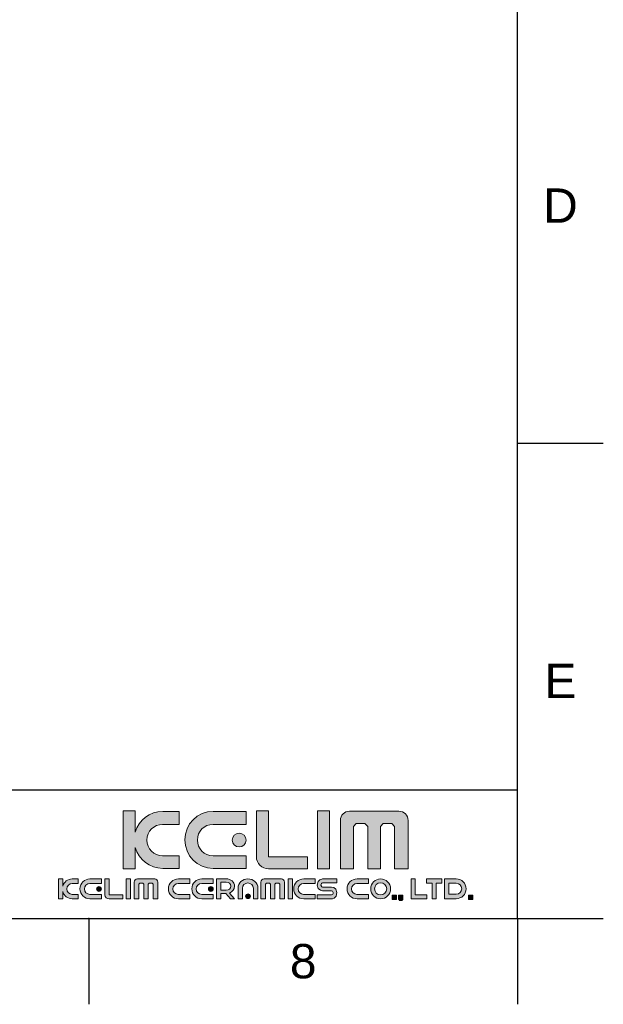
# Model space of a CAD drawing. Header units: millimetres. Extents: x 3128 to 4464, y 361 to 1027.
# Tile 16 of 19: x 3480 to 3548, y 685 to 800. Entities that reach past the tile are written whole.
import ezdxf

# ---------------------------------------------------------------- set-up
doc = ezdxf.new("R2010")
doc.units = ezdxf.units.MM
doc.header["$LTSCALE"] = 0.1
doc.layers.add('FORM', color=7, linetype='Continuous')
doc.layers.add('TEXT', color=2, linetype='Continuous')
doc.styles.get("Standard").update_dxf_attribs({"font": 'arial_0.ttf'})

msp = doc.modelspace()

# ---------------------------------------------------------------- hatches: boundary and pattern name
at = {"layer": 'TEXT'}
h = msp.add_hatch(color=2, dxfattribs=at)
h.dxf.hatch_style = 2
edge = h.paths.add_edge_path()
edge.add_spline(control_points=[(3498.176, 702.744), (3498.176, 702.744), (3496.246, 702.744), (3496.246, 702.744), (3495.232, 702.744), (3494.415, 703.562), (3494.415, 704.574), (3494.415, 705.589), (3495.232, 706.407), (3496.246, 706.407), (3496.246, 706.407), (3498.176, 706.407), (3498.176, 706.407), (3498.176, 706.407), (3498.176, 707.92), (3498.176, 707.92), (3498.176, 707.92), (3496.269, 707.92), (3496.269, 707.92), (3494.743, 707.92), (3493.462, 706.898), (3493.071, 705.498), (3493.071, 705.498), (3493.071, 707.968), (3493.071, 707.968), (3493.071, 707.968), (3491.659, 707.968), (3491.659, 707.968), (3491.659, 707.968), (3491.659, 701.23), (3491.659, 701.23), (3491.659, 701.23), (3493.071, 701.23), (3493.071, 701.23), (3493.071, 701.23), (3493.071, 703.702), (3493.071, 703.702), (3493.462, 702.304), (3494.743, 701.277), (3496.269, 701.277), (3496.269, 701.277), (3498.176, 701.277), (3498.176, 701.277), (3498.176, 701.277), (3498.176, 702.744), (3498.176, 702.744)], knot_values=[0, 0, 0, 0, 1, 1, 1, 2, 2, 2, 3, 3, 3, 4, 4, 4, 5, 5, 5, 6, 6, 6, 7, 7, 7, 8, 8, 8, 9, 9, 9, 10, 10, 10, 11, 11, 11, 12, 12, 12, 13, 13, 13, 14, 14, 14, 15, 15, 15, 15], degree=3, periodic=0)
h = msp.add_hatch(color=256, dxfattribs=at)
h.dxf.hatch_style = 2
edge = h.paths.add_edge_path()
edge.add_spline(control_points=[(3502.158, 701.277), (3502.158, 701.277), (3505.999, 701.277), (3505.999, 701.277), (3505.999, 701.277), (3505.999, 702.744), (3505.999, 702.744), (3505.999, 702.744), (3502.134, 702.744), (3502.134, 702.744), (3501.121, 702.744), (3500.304, 703.562), (3500.304, 704.574), (3500.304, 705.589), (3501.121, 706.407), (3502.134, 706.407), (3502.134, 706.407), (3505.999, 706.407), (3505.999, 706.407), (3505.999, 706.407), (3505.999, 707.92), (3505.999, 707.92), (3505.999, 707.92), (3502.158, 707.92), (3502.158, 707.92), (3500.322, 707.92), (3498.837, 706.438), (3498.837, 704.6), (3498.837, 702.766), (3500.322, 701.277), (3502.158, 701.277)], knot_values=[0, 0, 0, 0, 1, 1, 1, 2, 2, 2, 3, 3, 3, 4, 4, 4, 5, 5, 5, 6, 6, 6, 7, 7, 7, 8, 8, 8, 9, 9, 9, 10, 10, 10, 10], degree=3, periodic=0)
h = msp.add_hatch(color=2, dxfattribs=at)
h.dxf.hatch_style = 2
edge = h.paths.add_edge_path()
edge.add_spline(control_points=[(3508.603, 701.226), (3508.603, 701.226), (3513.142, 701.226), (3513.142, 701.226), (3513.142, 701.226), (3513.142, 702.639), (3513.142, 702.639), (3513.142, 702.639), (3508.613, 702.639), (3508.613, 702.639), (3508.613, 702.639), (3508.607, 702.624), (3508.607, 702.624), (3508.607, 702.624), (3508.607, 707.968), (3508.607, 707.968), (3508.607, 707.968), (3507.193, 707.968), (3507.193, 707.968), (3507.193, 707.968), (3507.193, 702.639), (3507.193, 702.639), (3507.193, 702.639), (3507.188, 702.645), (3507.188, 702.645), (3507.188, 701.86), (3507.825, 701.22), (3508.613, 701.22), (3508.613, 701.22), (3508.603, 701.226), (3508.603, 701.226)], knot_values=[0, 0, 0, 0, 1, 1, 1, 2, 2, 2, 3, 3, 3, 4, 4, 4, 5, 5, 5, 6, 6, 6, 7, 7, 7, 8, 8, 8, 9, 9, 9, 10, 10, 10, 10], degree=3, periodic=0)
h = msp.add_hatch(color=2, dxfattribs=at)
h.dxf.hatch_style = 2
h.paths.add_polyline_path([(3515.732, 707.968), (3514.319, 707.968), (3514.319, 701.23), (3515.732, 701.23)])
h = msp.add_hatch(color=2, dxfattribs=at)
h.dxf.hatch_style = 2
edge = h.paths.add_edge_path()
edge.add_spline(control_points=[(3523.806, 707.936), (3523.806, 707.936), (3518.054, 707.936), (3518.054, 707.936), (3517.462, 707.936), (3516.983, 707.46), (3516.983, 706.873), (3516.983, 706.873), (3516.983, 701.241), (3516.983, 701.241), (3516.983, 701.241), (3518.511, 701.241), (3518.511, 701.241), (3518.511, 701.241), (3518.511, 706.175), (3518.511, 706.175), (3518.511, 706.175), (3518.829, 706.496), (3518.829, 706.496), (3518.829, 706.496), (3519.854, 706.496), (3519.854, 706.496), (3519.854, 706.496), (3520.173, 706.175), (3520.173, 706.175), (3520.173, 706.175), (3520.173, 701.241), (3520.173, 701.241), (3520.173, 701.241), (3521.65, 701.241), (3521.65, 701.241), (3521.65, 701.241), (3521.65, 706.175), (3521.65, 706.175), (3521.65, 706.175), (3521.973, 706.496), (3521.973, 706.496), (3521.973, 706.496), (3522.994, 706.496), (3522.994, 706.496), (3522.994, 706.496), (3523.312, 706.175), (3523.312, 706.175), (3523.312, 706.175), (3523.312, 701.241), (3523.312, 701.241), (3523.312, 701.241), (3524.877, 701.241), (3524.877, 701.241), (3524.877, 701.241), (3524.877, 706.873), (3524.877, 706.873), (3524.877, 707.46), (3524.396, 707.936), (3523.806, 707.936)], knot_values=[0, 0, 0, 0, 1, 1, 1, 2, 2, 2, 3, 3, 3, 4, 4, 4, 5, 5, 5, 6, 6, 6, 7, 7, 7, 8, 8, 8, 9, 9, 9, 10, 10, 10, 11, 11, 11, 12, 12, 12, 13, 13, 13, 14, 14, 14, 15, 15, 15, 16, 16, 16, 17, 17, 17, 18, 18, 18, 18], degree=3, periodic=0)
h = msp.add_hatch(color=2, dxfattribs=at)
h.dxf.hatch_style = 2
edge = h.paths.add_edge_path()
edge.add_spline(control_points=[(3504.38, 704.574), (3504.38, 704.133), (3504.736, 703.771), (3505.179, 703.771), (3505.621, 703.771), (3505.98, 704.133), (3505.98, 704.574), (3505.98, 705.018), (3505.621, 705.374), (3505.179, 705.374), (3504.736, 705.374), (3504.38, 705.018), (3504.38, 704.574)], knot_values=[0, 0, 0, 0, 1, 1, 1, 2, 2, 2, 3, 3, 3, 4, 4, 4, 4], degree=3, periodic=0)
h = msp.add_hatch(color=2, dxfattribs=at)
h.dxf.hatch_style = 2
edge = h.paths.add_edge_path()
edge.add_spline(control_points=[(3484.609, 699.199), (3484.609, 699.199), (3484.609, 700.063), (3484.609, 700.063), (3484.609, 700.063), (3484.116, 700.063), (3484.116, 700.063), (3484.116, 700.063), (3484.116, 697.714), (3484.116, 697.714), (3484.116, 697.714), (3484.609, 697.714), (3484.609, 697.714), (3484.609, 697.714), (3484.609, 698.58), (3484.609, 698.58), (3484.744, 698.09), (3485.19, 697.73), (3485.724, 697.73), (3485.724, 697.73), (3486.389, 697.73), (3486.389, 697.73), (3486.389, 697.73), (3486.389, 698.242), (3486.389, 698.242), (3486.389, 698.242), (3485.716, 698.242), (3485.716, 698.242), (3485.362, 698.242), (3485.077, 698.527), (3485.077, 698.879), (3485.077, 699.234), (3485.362, 699.519), (3485.716, 699.519), (3485.716, 699.519), (3486.389, 699.519), (3486.389, 699.519), (3486.389, 699.519), (3486.389, 700.047), (3486.389, 700.047), (3486.389, 700.047), (3485.724, 700.047), (3485.724, 700.047), (3485.19, 700.047), (3484.744, 699.688), (3484.609, 699.199)], knot_values=[0, 0, 0, 0, 1, 1, 1, 2, 2, 2, 3, 3, 3, 4, 4, 4, 5, 5, 5, 6, 6, 6, 7, 7, 7, 8, 8, 8, 9, 9, 9, 10, 10, 10, 11, 11, 11, 12, 12, 12, 13, 13, 13, 14, 14, 14, 15, 15, 15, 15], degree=3, periodic=0)
h = msp.add_hatch(color=2, dxfattribs=at)
h.dxf.hatch_style = 2
edge = h.paths.add_edge_path()
edge.add_spline(control_points=[(3486.619, 698.889), (3486.619, 698.25), (3487.138, 697.73), (3487.778, 697.73), (3487.778, 697.73), (3489.118, 697.73), (3489.118, 697.73), (3489.118, 697.73), (3489.118, 698.242), (3489.118, 698.242), (3489.118, 698.242), (3487.77, 698.242), (3487.77, 698.242), (3487.416, 698.242), (3487.131, 698.527), (3487.131, 698.879), (3487.131, 699.234), (3487.416, 699.519), (3487.77, 699.519), (3487.77, 699.519), (3489.118, 699.519), (3489.118, 699.519), (3489.118, 699.519), (3489.118, 700.047), (3489.118, 700.047), (3489.118, 700.047), (3487.778, 700.047), (3487.778, 700.047), (3487.138, 700.047), (3486.619, 699.53), (3486.619, 698.889)], knot_values=[0, 0, 0, 0, 1, 1, 1, 2, 2, 2, 3, 3, 3, 4, 4, 4, 5, 5, 5, 6, 6, 6, 7, 7, 7, 8, 8, 8, 9, 9, 9, 10, 10, 10, 10], degree=3, periodic=0)
h = msp.add_hatch(color=2, dxfattribs=at)
h.dxf.hatch_style = 2
edge = h.paths.add_edge_path()
edge.add_spline(control_points=[(3488.553, 698.879), (3488.553, 698.726), (3488.677, 698.6), (3488.831, 698.6), (3488.986, 698.6), (3489.111, 698.726), (3489.111, 698.879), (3489.111, 699.035), (3488.986, 699.159), (3488.831, 699.159), (3488.677, 699.159), (3488.553, 699.035), (3488.553, 698.879)], knot_values=[0, 0, 0, 0, 1, 1, 1, 2, 2, 2, 3, 3, 3, 4, 4, 4, 4], degree=3, periodic=0)
h = msp.add_hatch(color=2, dxfattribs=at)
h.dxf.hatch_style = 2
edge = h.paths.add_edge_path()
edge.add_spline(control_points=[(3490.027, 698.2), (3490.027, 698.2), (3490.027, 700.063), (3490.027, 700.063), (3490.027, 700.063), (3489.534, 700.063), (3489.534, 700.063), (3489.534, 700.063), (3489.534, 698.205), (3489.534, 698.205), (3489.534, 698.205), (3489.532, 698.207), (3489.532, 698.207), (3489.532, 697.933), (3489.754, 697.71), (3490.029, 697.71), (3490.029, 697.71), (3490.026, 697.712), (3490.026, 697.712), (3490.026, 697.712), (3491.609, 697.712), (3491.609, 697.712), (3491.609, 697.712), (3491.609, 698.205), (3491.609, 698.205), (3491.609, 698.205), (3490.029, 698.205), (3490.029, 698.205), (3490.029, 698.205), (3490.027, 698.2), (3490.027, 698.2)], knot_values=[0, 0, 0, 0, 1, 1, 1, 2, 2, 2, 3, 3, 3, 4, 4, 4, 5, 5, 5, 6, 6, 6, 7, 7, 7, 8, 8, 8, 9, 9, 9, 10, 10, 10, 10], degree=3, periodic=0)
h = msp.add_hatch(color=2, dxfattribs=at)
h.dxf.hatch_style = 2
h.paths.add_polyline_path([(3492.019, 697.714), (3492.512, 697.714), (3492.512, 700.063), (3492.019, 700.063)])
h = msp.add_hatch(color=2, dxfattribs=at)
h.dxf.hatch_style = 2
edge = h.paths.add_edge_path()
edge.add_spline(control_points=[(3495.328, 700.053), (3495.328, 700.053), (3493.322, 700.053), (3493.322, 700.053), (3493.115, 700.053), (3492.948, 699.887), (3492.948, 699.682), (3492.948, 699.682), (3492.948, 697.717), (3492.948, 697.717), (3492.948, 697.717), (3493.482, 697.717), (3493.482, 697.717), (3493.482, 697.717), (3493.482, 699.439), (3493.482, 699.439), (3493.482, 699.439), (3493.592, 699.55), (3493.592, 699.55), (3493.592, 699.55), (3493.95, 699.55), (3493.95, 699.55), (3493.95, 699.55), (3494.061, 699.439), (3494.061, 699.439), (3494.061, 699.439), (3494.061, 697.717), (3494.061, 697.717), (3494.061, 697.717), (3494.576, 697.717), (3494.576, 697.717), (3494.576, 697.717), (3494.576, 699.439), (3494.576, 699.439), (3494.576, 699.439), (3494.689, 699.55), (3494.689, 699.55), (3494.689, 699.55), (3495.044, 699.55), (3495.044, 699.55), (3495.044, 699.55), (3495.156, 699.439), (3495.156, 699.439), (3495.156, 699.439), (3495.156, 697.717), (3495.156, 697.717), (3495.156, 697.717), (3495.702, 697.717), (3495.702, 697.717), (3495.702, 697.717), (3495.702, 699.682), (3495.702, 699.682), (3495.702, 699.887), (3495.533, 700.053), (3495.328, 700.053)], knot_values=[0, 0, 0, 0, 1, 1, 1, 2, 2, 2, 3, 3, 3, 4, 4, 4, 5, 5, 5, 6, 6, 6, 7, 7, 7, 8, 8, 8, 9, 9, 9, 10, 10, 10, 11, 11, 11, 12, 12, 12, 13, 13, 13, 14, 14, 14, 15, 15, 15, 16, 16, 16, 17, 17, 17, 18, 18, 18, 18], degree=3, periodic=0)
h = msp.add_hatch(color=2, dxfattribs=at)
h.dxf.hatch_style = 2
edge = h.paths.add_edge_path()
edge.add_spline(control_points=[(3496.933, 698.889), (3496.933, 698.25), (3497.451, 697.73), (3498.092, 697.73), (3498.092, 697.73), (3499.431, 697.73), (3499.431, 697.73), (3499.431, 697.73), (3499.431, 698.242), (3499.431, 698.242), (3499.431, 698.242), (3498.083, 698.242), (3498.083, 698.242), (3497.73, 698.242), (3497.445, 698.527), (3497.445, 698.879), (3497.445, 699.234), (3497.73, 699.519), (3498.083, 699.519), (3498.083, 699.519), (3499.431, 699.519), (3499.431, 699.519), (3499.431, 699.519), (3499.431, 700.047), (3499.431, 700.047), (3499.431, 700.047), (3498.092, 700.047), (3498.092, 700.047), (3497.451, 700.047), (3496.933, 699.53), (3496.933, 698.889)], knot_values=[0, 0, 0, 0, 1, 1, 1, 2, 2, 2, 3, 3, 3, 4, 4, 4, 5, 5, 5, 6, 6, 6, 7, 7, 7, 8, 8, 8, 9, 9, 9, 10, 10, 10, 10], degree=3, periodic=0)
h = msp.add_hatch(color=2, dxfattribs=at)
h.dxf.hatch_style = 2
edge = h.paths.add_edge_path()
edge.add_spline(control_points=[(3499.662, 698.889), (3499.662, 698.25), (3500.179, 697.73), (3500.82, 697.73), (3500.82, 697.73), (3502.159, 697.73), (3502.159, 697.73), (3502.159, 697.73), (3502.159, 698.242), (3502.159, 698.242), (3502.159, 698.242), (3500.811, 698.242), (3500.811, 698.242), (3500.458, 698.242), (3500.173, 698.527), (3500.173, 698.879), (3500.173, 699.234), (3500.458, 699.519), (3500.811, 699.519), (3500.811, 699.519), (3502.159, 699.519), (3502.159, 699.519), (3502.159, 699.519), (3502.159, 700.047), (3502.159, 700.047), (3502.159, 700.047), (3500.82, 700.047), (3500.82, 700.047), (3500.179, 700.047), (3499.662, 699.53), (3499.662, 698.889)], knot_values=[0, 0, 0, 0, 1, 1, 1, 2, 2, 2, 3, 3, 3, 4, 4, 4, 5, 5, 5, 6, 6, 6, 7, 7, 7, 8, 8, 8, 9, 9, 9, 10, 10, 10, 10], degree=3, periodic=0)
h = msp.add_hatch(color=2, dxfattribs=at)
h.dxf.hatch_style = 2
edge = h.paths.add_edge_path()
edge.add_spline(control_points=[(3501.595, 698.879), (3501.595, 698.726), (3501.719, 698.6), (3501.874, 698.6), (3502.028, 698.6), (3502.153, 698.726), (3502.153, 698.879), (3502.153, 699.035), (3502.028, 699.159), (3501.874, 699.159), (3501.719, 699.159), (3501.595, 699.035), (3501.595, 698.879)], knot_values=[0, 0, 0, 0, 1, 1, 1, 2, 2, 2, 3, 3, 3, 4, 4, 4, 4], degree=3, periodic=0)
h = msp.add_hatch(color=2, dxfattribs=at)
h.dxf.hatch_style = 2
edge = h.paths.add_edge_path()
edge.add_spline(control_points=[(3504.649, 699.198), (3504.649, 699.675), (3504.211, 700.063), (3503.67, 700.063), (3503.67, 700.063), (3503.03, 700.063), (3503.03, 700.063), (3503.03, 700.063), (3502.538, 700.063), (3502.538, 700.063), (3502.538, 700.063), (3502.538, 699.681), (3502.538, 699.681), (3502.538, 699.681), (3502.538, 698.727), (3502.538, 698.727), (3502.538, 698.727), (3502.538, 698.332), (3502.538, 698.332), (3502.538, 698.332), (3502.538, 697.714), (3502.538, 697.714), (3502.538, 697.714), (3503.03, 697.714), (3503.03, 697.714), (3503.03, 697.714), (3503.03, 698.332), (3503.03, 698.332), (3503.03, 698.332), (3503.63, 698.332), (3503.63, 698.332), (3503.63, 698.332), (3504.154, 697.714), (3504.154, 697.714), (3504.154, 697.714), (3504.647, 697.714), (3504.647, 697.714), (3504.647, 697.714), (3504.061, 698.404), (3504.061, 698.404), (3504.407, 698.538), (3504.649, 698.842), (3504.649, 699.198)], knot_values=[0, 0, 0, 0, 1, 1, 1, 2, 2, 2, 3, 3, 3, 4, 4, 4, 5, 5, 5, 6, 6, 6, 7, 7, 7, 8, 8, 8, 9, 9, 9, 10, 10, 10, 11, 11, 11, 12, 12, 12, 13, 13, 13, 14, 14, 14, 14], degree=3, periodic=0)
edge = h.paths.add_edge_path()
edge.add_spline(control_points=[(3503.677, 698.727), (3503.677, 698.727), (3503.03, 698.727), (3503.03, 698.727), (3503.03, 698.727), (3503.03, 699.681), (3503.03, 699.681), (3503.03, 699.681), (3503.677, 699.681), (3503.677, 699.681), (3503.975, 699.681), (3504.216, 699.468), (3504.216, 699.204), (3504.216, 698.94), (3503.975, 698.727), (3503.677, 698.727)], knot_values=[0, 0, 0, 0, 1, 1, 1, 2, 2, 2, 3, 3, 3, 4, 4, 4, 5, 5, 5, 5], degree=3, periodic=0)
h = msp.add_hatch(color=2, dxfattribs=at)
h.dxf.hatch_style = 2
edge = h.paths.add_edge_path()
edge.add_spline(control_points=[(3506.204, 700.047), (3505.564, 700.047), (3505.045, 699.567), (3505.045, 698.973), (3505.045, 698.973), (3505.045, 697.73), (3505.045, 697.73), (3505.045, 697.73), (3505.556, 697.73), (3505.556, 697.73), (3505.556, 697.73), (3505.556, 698.981), (3505.556, 698.981), (3505.556, 699.308), (3505.842, 699.573), (3506.194, 699.573), (3506.549, 699.573), (3506.834, 699.308), (3506.834, 698.981), (3506.834, 698.981), (3506.834, 697.73), (3506.834, 697.73), (3506.834, 697.73), (3507.362, 697.73), (3507.362, 697.73), (3507.362, 697.73), (3507.362, 698.973), (3507.362, 698.973), (3507.362, 699.567), (3506.845, 700.047), (3506.204, 700.047)], knot_values=[0, 0, 0, 0, 1, 1, 1, 2, 2, 2, 3, 3, 3, 4, 4, 4, 5, 5, 5, 6, 6, 6, 7, 7, 7, 8, 8, 8, 9, 9, 9, 10, 10, 10, 10], degree=3, periodic=0)
h = msp.add_hatch(color=2, dxfattribs=at)
h.dxf.hatch_style = 2
edge = h.paths.add_edge_path()
edge.add_spline(control_points=[(3510.103, 700.053), (3510.103, 700.053), (3508.096, 700.053), (3508.096, 700.053), (3507.89, 700.053), (3507.723, 699.887), (3507.723, 699.682), (3507.723, 699.682), (3507.723, 697.717), (3507.723, 697.717), (3507.723, 697.717), (3508.256, 697.717), (3508.256, 697.717), (3508.256, 697.717), (3508.256, 699.439), (3508.256, 699.439), (3508.256, 699.439), (3508.367, 699.55), (3508.367, 699.55), (3508.367, 699.55), (3508.725, 699.55), (3508.725, 699.55), (3508.725, 699.55), (3508.836, 699.439), (3508.836, 699.439), (3508.836, 699.439), (3508.836, 697.717), (3508.836, 697.717), (3508.836, 697.717), (3509.351, 697.717), (3509.351, 697.717), (3509.351, 697.717), (3509.351, 699.439), (3509.351, 699.439), (3509.351, 699.439), (3509.463, 699.55), (3509.463, 699.55), (3509.463, 699.55), (3509.819, 699.55), (3509.819, 699.55), (3509.819, 699.55), (3509.93, 699.439), (3509.93, 699.439), (3509.93, 699.439), (3509.93, 697.717), (3509.93, 697.717), (3509.93, 697.717), (3510.476, 697.717), (3510.476, 697.717), (3510.476, 697.717), (3510.476, 699.682), (3510.476, 699.682), (3510.476, 699.887), (3510.308, 700.053), (3510.103, 700.053)], knot_values=[0, 0, 0, 0, 1, 1, 1, 2, 2, 2, 3, 3, 3, 4, 4, 4, 5, 5, 5, 6, 6, 6, 7, 7, 7, 8, 8, 8, 9, 9, 9, 10, 10, 10, 11, 11, 11, 12, 12, 12, 13, 13, 13, 14, 14, 14, 15, 15, 15, 16, 16, 16, 17, 17, 17, 18, 18, 18, 18], degree=3, periodic=0)
h = msp.add_hatch(color=2, dxfattribs=at)
h.dxf.hatch_style = 2
h.paths.add_polyline_path([(3510.907, 697.714), (3511.4, 697.714), (3511.4, 700.063), (3510.907, 700.063)])
h = msp.add_hatch(color=2, dxfattribs=at)
h.dxf.hatch_style = 2
edge = h.paths.add_edge_path()
edge.add_spline(control_points=[(3511.544, 698.889), (3511.544, 698.25), (3512.062, 697.73), (3512.703, 697.73), (3512.703, 697.73), (3514.042, 697.73), (3514.042, 697.73), (3514.042, 697.73), (3514.042, 698.242), (3514.042, 698.242), (3514.042, 698.242), (3512.694, 698.242), (3512.694, 698.242), (3512.341, 698.242), (3512.056, 698.527), (3512.056, 698.879), (3512.056, 699.234), (3512.341, 699.519), (3512.694, 699.519), (3512.694, 699.519), (3514.042, 699.519), (3514.042, 699.519), (3514.042, 699.519), (3514.042, 700.047), (3514.042, 700.047), (3514.042, 700.047), (3512.703, 700.047), (3512.703, 700.047), (3512.062, 700.047), (3511.544, 699.53), (3511.544, 698.889)], knot_values=[0, 0, 0, 0, 1, 1, 1, 2, 2, 2, 3, 3, 3, 4, 4, 4, 5, 5, 5, 6, 6, 6, 7, 7, 7, 8, 8, 8, 9, 9, 9, 10, 10, 10, 10], degree=3, periodic=0)
h = msp.add_hatch(color=2, dxfattribs=at)
h.dxf.hatch_style = 2
edge = h.paths.add_edge_path()
edge.add_spline(control_points=[(3514.29, 699.331), (3514.29, 698.614), (3515.02, 698.675), (3515.02, 698.675), (3515.02, 698.675), (3515.038, 698.675), (3515.038, 698.675), (3515.038, 698.675), (3515.824, 698.675), (3515.824, 698.675), (3515.824, 698.675), (3515.966, 698.675), (3515.966, 698.675), (3515.966, 698.675), (3516.156, 698.644), (3516.156, 698.46), (3516.156, 698.276), (3516.033, 698.205), (3515.965, 698.205), (3515.965, 698.205), (3514.29, 698.205), (3514.29, 698.205), (3514.29, 698.205), (3514.29, 697.731), (3514.29, 697.731), (3514.29, 697.731), (3515.954, 697.731), (3515.954, 697.731), (3515.954, 697.731), (3516.573, 697.73), (3516.573, 698.448), (3516.573, 699.166), (3515.843, 699.104), (3515.843, 699.104), (3515.843, 699.104), (3515.824, 699.104), (3515.824, 699.104), (3515.824, 699.104), (3515.038, 699.104), (3515.038, 699.104), (3515.038, 699.104), (3514.897, 699.104), (3514.897, 699.104), (3514.897, 699.104), (3514.706, 699.134), (3514.706, 699.319), (3514.706, 699.502), (3514.83, 699.573), (3514.897, 699.573), (3514.897, 699.573), (3516.573, 699.573), (3516.573, 699.573), (3516.573, 699.573), (3516.573, 700.047), (3516.573, 700.047), (3516.573, 700.047), (3514.908, 700.047), (3514.908, 700.047), (3514.908, 700.047), (3514.29, 700.048), (3514.29, 699.331)], knot_values=[0, 0, 0, 0, 1, 1, 1, 2, 2, 2, 3, 3, 3, 4, 4, 4, 5, 5, 5, 6, 6, 6, 7, 7, 7, 8, 8, 8, 9, 9, 9, 10, 10, 10, 11, 11, 11, 12, 12, 12, 13, 13, 13, 14, 14, 14, 15, 15, 15, 16, 16, 16, 17, 17, 17, 18, 18, 18, 19, 19, 19, 20, 20, 20, 20], degree=3, periodic=0)
h = msp.add_hatch(color=2, dxfattribs=at)
h.dxf.hatch_style = 2
edge = h.paths.add_edge_path()
edge.add_spline(control_points=[(3517.765, 698.889), (3517.765, 698.25), (3518.283, 697.73), (3518.924, 697.73), (3518.924, 697.73), (3520.263, 697.73), (3520.263, 697.73), (3520.263, 697.73), (3520.263, 698.242), (3520.263, 698.242), (3520.263, 698.242), (3518.915, 698.242), (3518.915, 698.242), (3518.562, 698.242), (3518.277, 698.527), (3518.277, 698.879), (3518.277, 699.234), (3518.562, 699.519), (3518.915, 699.519), (3518.915, 699.519), (3520.263, 699.519), (3520.263, 699.519), (3520.263, 699.519), (3520.263, 700.047), (3520.263, 700.047), (3520.263, 700.047), (3518.924, 700.047), (3518.924, 700.047), (3518.283, 700.047), (3517.765, 699.53), (3517.765, 698.889)], knot_values=[0, 0, 0, 0, 1, 1, 1, 2, 2, 2, 3, 3, 3, 4, 4, 4, 5, 5, 5, 6, 6, 6, 7, 7, 7, 8, 8, 8, 9, 9, 9, 10, 10, 10, 10], degree=3, periodic=0)
h = msp.add_hatch(color=2, dxfattribs=at)
h.dxf.hatch_style = 2
edge = h.paths.add_edge_path()
edge.add_spline(control_points=[(3521.677, 700.047), (3521.037, 700.047), (3520.518, 699.529), (3520.518, 698.889), (3520.518, 698.25), (3521.037, 697.731), (3521.677, 697.731), (3522.317, 697.731), (3522.835, 698.25), (3522.835, 698.889), (3522.835, 699.529), (3522.317, 700.047), (3521.677, 700.047)], knot_values=[0, 0, 0, 0, 1, 1, 1, 2, 2, 2, 3, 3, 3, 4, 4, 4, 4], degree=3, periodic=0)
edge = h.paths.add_edge_path()
edge.add_spline(control_points=[(3521.677, 698.181), (3521.286, 698.181), (3520.969, 698.499), (3520.969, 698.889), (3520.969, 699.281), (3521.286, 699.597), (3521.677, 699.597), (3522.068, 699.597), (3522.385, 699.281), (3522.385, 698.889), (3522.385, 698.499), (3522.068, 698.181), (3521.677, 698.181)], knot_values=[0, 0, 0, 0, 1, 1, 1, 2, 2, 2, 3, 3, 3, 4, 4, 4, 4], degree=3, periodic=0)
h = msp.add_hatch(color=2, dxfattribs=at)
h.dxf.hatch_style = 2
h.paths.add_polyline_path([(3525.724, 700.063), (3525.232, 700.063), (3525.232, 698.207), (3525.232, 697.714), (3525.724, 697.714), (3527.049, 697.714), (3527.049, 698.207), (3525.724, 698.207)])
h = msp.add_hatch(color=2, dxfattribs=at)
h.dxf.hatch_style = 2
h.paths.add_polyline_path([(3527.671, 700.063), (3527.008, 700.063), (3527.008, 699.57), (3527.671, 699.57), (3527.671, 697.714), (3528.163, 697.714), (3528.163, 699.57), (3528.826, 699.57), (3528.826, 700.063), (3528.163, 700.063)])
h = msp.add_hatch(color=2, dxfattribs=at)
h.dxf.hatch_style = 2
edge = h.paths.add_edge_path()
edge.add_spline(control_points=[(3530.482, 700.055), (3530.482, 700.055), (3529.142, 700.055), (3529.142, 700.055), (3529.142, 700.055), (3529.142, 697.738), (3529.142, 697.738), (3529.142, 697.738), (3530.482, 697.738), (3530.482, 697.738), (3531.122, 697.738), (3531.64, 698.256), (3531.64, 698.897), (3531.64, 699.536), (3531.122, 700.055), (3530.482, 700.055)], knot_values=[0, 0, 0, 0, 1, 1, 1, 2, 2, 2, 3, 3, 3, 4, 4, 4, 5, 5, 5, 5], degree=3, periodic=0)
edge = h.paths.add_edge_path()
edge.add_spline(control_points=[(3530.49, 698.267), (3530.49, 698.267), (3529.635, 698.267), (3529.635, 698.267), (3529.635, 698.267), (3529.635, 699.544), (3529.635, 699.544), (3529.635, 699.544), (3530.49, 699.544), (3530.49, 699.544), (3530.844, 699.544), (3531.129, 699.259), (3531.129, 698.906), (3531.129, 698.552), (3530.844, 698.267), (3530.49, 698.267)], knot_values=[0, 0, 0, 0, 1, 1, 1, 2, 2, 2, 3, 3, 3, 4, 4, 4, 5, 5, 5, 5], degree=3, periodic=0)
h = msp.add_hatch(color=2, dxfattribs=at)
h.dxf.hatch_style = 2
edge = h.paths.add_edge_path()
edge.add_spline(control_points=[(3506.212, 698.306), (3506.057, 698.306), (3505.933, 698.182), (3505.933, 698.027), (3505.933, 697.874), (3506.057, 697.747), (3506.212, 697.747), (3506.366, 697.747), (3506.491, 697.874), (3506.491, 698.027), (3506.491, 698.182), (3506.366, 698.306), (3506.212, 698.306)], knot_values=[0, 0, 0, 0, 1, 1, 1, 2, 2, 2, 3, 3, 3, 4, 4, 4, 4], degree=3, periodic=0)
h = msp.add_hatch(color=2, dxfattribs=at)
h.dxf.hatch_style = 2
h.paths.add_polyline_path([(3523.027, 697.64), (3523.539, 697.64), (3523.539, 698.152), (3523.027, 698.152)])
h = msp.add_hatch(color=2, dxfattribs=at)
h.dxf.hatch_style = 2
h.paths.add_polyline_path([(3523.774, 697.64), (3523.979, 697.64), (3523.835, 697.517), (3524.142, 697.517), (3524.286, 697.64), (3524.286, 698.152), (3523.774, 698.152)])
h = msp.add_hatch(color=2, dxfattribs=at)
h.dxf.hatch_style = 2
h.paths.add_polyline_path([(3531.909, 697.64), (3532.42, 697.64), (3532.42, 698.152), (3531.909, 698.152)])

# ---------------------------------------------------------------- linework, layer by layer
for p, q in [((3537.647, 695.432), (3537.647, 972.432)), ((3537.647, 750.832), (3547.647, 750.832)), ((3137.647, 695.432), (3537.647, 695.432)), ((3487.647, 695.432), (3487.647, 685.432)), ((3537.647, 695.432), (3547.647, 695.432)), ((3537.647, 695.432), (3537.647, 685.432))]:
    msp.add_line(p, q)
for p in [(3537.647, 750.832), (3487.647, 695.432)]:
    msp.add_point(p)
at = {"layer": 'FORM'}
msp.add_line((3250.647, 710.432), (3537.647, 710.432), dxfattribs=at)
at = {"layer": 'TEXT', "lineweight": 0}
for points in [[(3515.732, 707.968), (3514.319, 707.968), (3514.319, 701.23), (3515.732, 701.23), (3515.732, 707.968)], [(3492.019, 697.714), (3492.512, 697.714), (3492.512, 700.063), (3492.019, 700.063), (3492.019, 697.714)], [(3510.907, 697.714), (3511.4, 697.714), (3511.4, 700.063), (3510.907, 700.063), (3510.907, 697.714)], [(3525.724, 700.063), (3525.232, 700.063), (3525.232, 698.207), (3525.232, 697.714), (3525.724, 697.714), (3527.049, 697.714), (3527.049, 698.207), (3525.724, 698.207), (3525.724, 700.063)], [(3527.671, 700.063), (3527.008, 700.063), (3527.008, 699.57), (3527.671, 699.57), (3527.671, 697.714), (3528.163, 697.714), (3528.163, 699.57), (3528.826, 699.57), (3528.826, 700.063), (3528.163, 700.063), (3527.671, 700.063)], [(3523.027, 697.64), (3523.539, 697.64), (3523.539, 698.152), (3523.027, 698.152), (3523.027, 697.64)], [(3523.774, 697.64), (3523.979, 697.64), (3523.835, 697.517), (3524.142, 697.517), (3524.286, 697.64), (3524.286, 698.152), (3523.774, 698.152), (3523.774, 697.64)], [(3531.909, 697.64), (3532.42, 697.64), (3532.42, 698.152), (3531.909, 698.152), (3531.909, 697.64)]]:
    msp.add_lwpolyline(points, dxfattribs=at)
for points, knots in [([(3498.176, 702.744), (3498.176, 702.744), (3496.246, 702.744), (3496.246, 702.744), (3495.232, 702.744), (3494.415, 703.562), (3494.415, 704.574), (3494.415, 705.589), (3495.232, 706.407), (3496.246, 706.407), (3496.246, 706.407), (3498.176, 706.407), (3498.176, 706.407), (3498.176, 706.407), (3498.176, 707.92), (3498.176, 707.92), (3498.176, 707.92), (3496.269, 707.92), (3496.269, 707.92), (3494.743, 707.92), (3493.462, 706.898), (3493.071, 705.498), (3493.071, 705.498), (3493.071, 707.968), (3493.071, 707.968), (3493.071, 707.968), (3491.659, 707.968), (3491.659, 707.968), (3491.659, 707.968), (3491.659, 701.23), (3491.659, 701.23), (3491.659, 701.23), (3493.071, 701.23), (3493.071, 701.23), (3493.071, 701.23), (3493.071, 703.702), (3493.071, 703.702), (3493.462, 702.304), (3494.743, 701.277), (3496.269, 701.277), (3496.269, 701.277), (3498.176, 701.277), (3498.176, 701.277), (3498.176, 701.277), (3498.176, 702.744), (3498.176, 702.744)], [0, 0, 0, 0, 1, 1, 1, 2, 2, 2, 3, 3, 3, 4, 4, 4, 5, 5, 5, 6, 6, 6, 7, 7, 7, 8, 8, 8, 9, 9, 9, 10, 10, 10, 11, 11, 11, 12, 12, 12, 13, 13, 13, 14, 14, 14, 15, 15, 15, 15]), ([(3502.158, 701.277), (3502.158, 701.277), (3505.999, 701.277), (3505.999, 701.277), (3505.999, 701.277), (3505.999, 702.744), (3505.999, 702.744), (3505.999, 702.744), (3502.134, 702.744), (3502.134, 702.744), (3501.121, 702.744), (3500.304, 703.562), (3500.304, 704.574), (3500.304, 705.589), (3501.121, 706.407), (3502.134, 706.407), (3502.134, 706.407), (3505.999, 706.407), (3505.999, 706.407), (3505.999, 706.407), (3505.999, 707.92), (3505.999, 707.92), (3505.999, 707.92), (3502.158, 707.92), (3502.158, 707.92), (3500.322, 707.92), (3498.837, 706.438), (3498.837, 704.6), (3498.837, 702.766), (3500.322, 701.277), (3502.158, 701.277)], [0, 0, 0, 0, 1, 1, 1, 2, 2, 2, 3, 3, 3, 4, 4, 4, 5, 5, 5, 6, 6, 6, 7, 7, 7, 8, 8, 8, 9, 9, 9, 10, 10, 10, 10]), ([(3508.603, 701.226), (3508.603, 701.226), (3513.142, 701.226), (3513.142, 701.226), (3513.142, 701.226), (3513.142, 702.639), (3513.142, 702.639), (3513.142, 702.639), (3508.613, 702.639), (3508.613, 702.639), (3508.613, 702.639), (3508.607, 702.624), (3508.607, 702.624), (3508.607, 702.624), (3508.607, 707.968), (3508.607, 707.968), (3508.607, 707.968), (3507.193, 707.968), (3507.193, 707.968), (3507.193, 707.968), (3507.193, 702.639), (3507.193, 702.639), (3507.193, 702.639), (3507.188, 702.645), (3507.188, 702.645), (3507.188, 701.86), (3507.825, 701.22), (3508.613, 701.22), (3508.613, 701.22), (3508.603, 701.226), (3508.603, 701.226)], [0, 0, 0, 0, 1, 1, 1, 2, 2, 2, 3, 3, 3, 4, 4, 4, 5, 5, 5, 6, 6, 6, 7, 7, 7, 8, 8, 8, 9, 9, 9, 10, 10, 10, 10]), ([(3523.806, 707.936), (3523.806, 707.936), (3518.054, 707.936), (3518.054, 707.936), (3517.462, 707.936), (3516.983, 707.46), (3516.983, 706.873), (3516.983, 706.873), (3516.983, 701.241), (3516.983, 701.241), (3516.983, 701.241), (3518.511, 701.241), (3518.511, 701.241), (3518.511, 701.241), (3518.511, 706.175), (3518.511, 706.175), (3518.511, 706.175), (3518.829, 706.496), (3518.829, 706.496), (3518.829, 706.496), (3519.854, 706.496), (3519.854, 706.496), (3519.854, 706.496), (3520.173, 706.175), (3520.173, 706.175), (3520.173, 706.175), (3520.173, 701.241), (3520.173, 701.241), (3520.173, 701.241), (3521.65, 701.241), (3521.65, 701.241), (3521.65, 701.241), (3521.65, 706.175), (3521.65, 706.175), (3521.65, 706.175), (3521.973, 706.496), (3521.973, 706.496), (3521.973, 706.496), (3522.994, 706.496), (3522.994, 706.496), (3522.994, 706.496), (3523.312, 706.175), (3523.312, 706.175), (3523.312, 706.175), (3523.312, 701.241), (3523.312, 701.241), (3523.312, 701.241), (3524.877, 701.241), (3524.877, 701.241), (3524.877, 701.241), (3524.877, 706.873), (3524.877, 706.873), (3524.877, 707.46), (3524.396, 707.936), (3523.806, 707.936)], [0, 0, 0, 0, 1, 1, 1, 2, 2, 2, 3, 3, 3, 4, 4, 4, 5, 5, 5, 6, 6, 6, 7, 7, 7, 8, 8, 8, 9, 9, 9, 10, 10, 10, 11, 11, 11, 12, 12, 12, 13, 13, 13, 14, 14, 14, 15, 15, 15, 16, 16, 16, 17, 17, 17, 18, 18, 18, 18]), ([(3504.38, 704.574), (3504.38, 704.133), (3504.736, 703.771), (3505.179, 703.771), (3505.621, 703.771), (3505.98, 704.133), (3505.98, 704.574), (3505.98, 705.018), (3505.621, 705.374), (3505.179, 705.374), (3504.736, 705.374), (3504.38, 705.018), (3504.38, 704.574)], [0, 0, 0, 0, 1, 1, 1, 2, 2, 2, 3, 3, 3, 4, 4, 4, 4]), ([(3484.609, 699.199), (3484.609, 699.199), (3484.609, 700.063), (3484.609, 700.063), (3484.609, 700.063), (3484.116, 700.063), (3484.116, 700.063), (3484.116, 700.063), (3484.116, 697.714), (3484.116, 697.714), (3484.116, 697.714), (3484.609, 697.714), (3484.609, 697.714), (3484.609, 697.714), (3484.609, 698.58), (3484.609, 698.58), (3484.744, 698.09), (3485.19, 697.73), (3485.724, 697.73), (3485.724, 697.73), (3486.389, 697.73), (3486.389, 697.73), (3486.389, 697.73), (3486.389, 698.242), (3486.389, 698.242), (3486.389, 698.242), (3485.716, 698.242), (3485.716, 698.242), (3485.362, 698.242), (3485.077, 698.527), (3485.077, 698.879), (3485.077, 699.234), (3485.362, 699.519), (3485.716, 699.519), (3485.716, 699.519), (3486.389, 699.519), (3486.389, 699.519), (3486.389, 699.519), (3486.389, 700.047), (3486.389, 700.047), (3486.389, 700.047), (3485.724, 700.047), (3485.724, 700.047), (3485.19, 700.047), (3484.744, 699.688), (3484.609, 699.199)], [0, 0, 0, 0, 1, 1, 1, 2, 2, 2, 3, 3, 3, 4, 4, 4, 5, 5, 5, 6, 6, 6, 7, 7, 7, 8, 8, 8, 9, 9, 9, 10, 10, 10, 11, 11, 11, 12, 12, 12, 13, 13, 13, 14, 14, 14, 15, 15, 15, 15]), ([(3486.619, 698.889), (3486.619, 698.25), (3487.138, 697.73), (3487.778, 697.73), (3487.778, 697.73), (3489.118, 697.73), (3489.118, 697.73), (3489.118, 697.73), (3489.118, 698.242), (3489.118, 698.242), (3489.118, 698.242), (3487.77, 698.242), (3487.77, 698.242), (3487.416, 698.242), (3487.131, 698.527), (3487.131, 698.879), (3487.131, 699.234), (3487.416, 699.519), (3487.77, 699.519), (3487.77, 699.519), (3489.118, 699.519), (3489.118, 699.519), (3489.118, 699.519), (3489.118, 700.047), (3489.118, 700.047), (3489.118, 700.047), (3487.778, 700.047), (3487.778, 700.047), (3487.138, 700.047), (3486.619, 699.53), (3486.619, 698.889)], [0, 0, 0, 0, 1, 1, 1, 2, 2, 2, 3, 3, 3, 4, 4, 4, 5, 5, 5, 6, 6, 6, 7, 7, 7, 8, 8, 8, 9, 9, 9, 10, 10, 10, 10]), ([(3488.553, 698.879), (3488.553, 698.726), (3488.677, 698.6), (3488.831, 698.6), (3488.986, 698.6), (3489.111, 698.726), (3489.111, 698.879), (3489.111, 699.035), (3488.986, 699.159), (3488.831, 699.159), (3488.677, 699.159), (3488.553, 699.035), (3488.553, 698.879)], [0, 0, 0, 0, 1, 1, 1, 2, 2, 2, 3, 3, 3, 4, 4, 4, 4]), ([(3490.027, 698.2), (3490.027, 698.2), (3490.027, 700.063), (3490.027, 700.063), (3490.027, 700.063), (3489.534, 700.063), (3489.534, 700.063), (3489.534, 700.063), (3489.534, 698.205), (3489.534, 698.205), (3489.534, 698.205), (3489.532, 698.207), (3489.532, 698.207), (3489.532, 697.933), (3489.754, 697.71), (3490.029, 697.71), (3490.029, 697.71), (3490.026, 697.712), (3490.026, 697.712), (3490.026, 697.712), (3491.609, 697.712), (3491.609, 697.712), (3491.609, 697.712), (3491.609, 698.205), (3491.609, 698.205), (3491.609, 698.205), (3490.029, 698.205), (3490.029, 698.205), (3490.029, 698.205), (3490.027, 698.2), (3490.027, 698.2)], [0, 0, 0, 0, 1, 1, 1, 2, 2, 2, 3, 3, 3, 4, 4, 4, 5, 5, 5, 6, 6, 6, 7, 7, 7, 8, 8, 8, 9, 9, 9, 10, 10, 10, 10]), ([(3495.328, 700.053), (3495.328, 700.053), (3493.322, 700.053), (3493.322, 700.053), (3493.115, 700.053), (3492.948, 699.887), (3492.948, 699.682), (3492.948, 699.682), (3492.948, 697.717), (3492.948, 697.717), (3492.948, 697.717), (3493.482, 697.717), (3493.482, 697.717), (3493.482, 697.717), (3493.482, 699.439), (3493.482, 699.439), (3493.482, 699.439), (3493.592, 699.55), (3493.592, 699.55), (3493.592, 699.55), (3493.95, 699.55), (3493.95, 699.55), (3493.95, 699.55), (3494.061, 699.439), (3494.061, 699.439), (3494.061, 699.439), (3494.061, 697.717), (3494.061, 697.717), (3494.061, 697.717), (3494.576, 697.717), (3494.576, 697.717), (3494.576, 697.717), (3494.576, 699.439), (3494.576, 699.439), (3494.576, 699.439), (3494.689, 699.55), (3494.689, 699.55), (3494.689, 699.55), (3495.044, 699.55), (3495.044, 699.55), (3495.044, 699.55), (3495.156, 699.439), (3495.156, 699.439), (3495.156, 699.439), (3495.156, 697.717), (3495.156, 697.717), (3495.156, 697.717), (3495.702, 697.717), (3495.702, 697.717), (3495.702, 697.717), (3495.702, 699.682), (3495.702, 699.682), (3495.702, 699.887), (3495.533, 700.053), (3495.328, 700.053)], [0, 0, 0, 0, 1, 1, 1, 2, 2, 2, 3, 3, 3, 4, 4, 4, 5, 5, 5, 6, 6, 6, 7, 7, 7, 8, 8, 8, 9, 9, 9, 10, 10, 10, 11, 11, 11, 12, 12, 12, 13, 13, 13, 14, 14, 14, 15, 15, 15, 16, 16, 16, 17, 17, 17, 18, 18, 18, 18]), ([(3496.933, 698.889), (3496.933, 698.25), (3497.451, 697.73), (3498.092, 697.73), (3498.092, 697.73), (3499.431, 697.73), (3499.431, 697.73), (3499.431, 697.73), (3499.431, 698.242), (3499.431, 698.242), (3499.431, 698.242), (3498.083, 698.242), (3498.083, 698.242), (3497.73, 698.242), (3497.445, 698.527), (3497.445, 698.879), (3497.445, 699.234), (3497.73, 699.519), (3498.083, 699.519), (3498.083, 699.519), (3499.431, 699.519), (3499.431, 699.519), (3499.431, 699.519), (3499.431, 700.047), (3499.431, 700.047), (3499.431, 700.047), (3498.092, 700.047), (3498.092, 700.047), (3497.451, 700.047), (3496.933, 699.53), (3496.933, 698.889)], [0, 0, 0, 0, 1, 1, 1, 2, 2, 2, 3, 3, 3, 4, 4, 4, 5, 5, 5, 6, 6, 6, 7, 7, 7, 8, 8, 8, 9, 9, 9, 10, 10, 10, 10]), ([(3499.662, 698.889), (3499.662, 698.25), (3500.179, 697.73), (3500.82, 697.73), (3500.82, 697.73), (3502.159, 697.73), (3502.159, 697.73), (3502.159, 697.73), (3502.159, 698.242), (3502.159, 698.242), (3502.159, 698.242), (3500.811, 698.242), (3500.811, 698.242), (3500.458, 698.242), (3500.173, 698.527), (3500.173, 698.879), (3500.173, 699.234), (3500.458, 699.519), (3500.811, 699.519), (3500.811, 699.519), (3502.159, 699.519), (3502.159, 699.519), (3502.159, 699.519), (3502.159, 700.047), (3502.159, 700.047), (3502.159, 700.047), (3500.82, 700.047), (3500.82, 700.047), (3500.179, 700.047), (3499.662, 699.53), (3499.662, 698.889)], [0, 0, 0, 0, 1, 1, 1, 2, 2, 2, 3, 3, 3, 4, 4, 4, 5, 5, 5, 6, 6, 6, 7, 7, 7, 8, 8, 8, 9, 9, 9, 10, 10, 10, 10]), ([(3501.595, 698.879), (3501.595, 698.726), (3501.719, 698.6), (3501.874, 698.6), (3502.028, 698.6), (3502.153, 698.726), (3502.153, 698.879), (3502.153, 699.035), (3502.028, 699.159), (3501.874, 699.159), (3501.719, 699.159), (3501.595, 699.035), (3501.595, 698.879)], [0, 0, 0, 0, 1, 1, 1, 2, 2, 2, 3, 3, 3, 4, 4, 4, 4]), ([(3504.649, 699.198), (3504.649, 699.675), (3504.211, 700.063), (3503.67, 700.063), (3503.67, 700.063), (3503.03, 700.063), (3503.03, 700.063), (3503.03, 700.063), (3502.538, 700.063), (3502.538, 700.063), (3502.538, 700.063), (3502.538, 699.681), (3502.538, 699.681), (3502.538, 699.681), (3502.538, 698.727), (3502.538, 698.727), (3502.538, 698.727), (3502.538, 698.332), (3502.538, 698.332), (3502.538, 698.332), (3502.538, 697.714), (3502.538, 697.714), (3502.538, 697.714), (3503.03, 697.714), (3503.03, 697.714), (3503.03, 697.714), (3503.03, 698.332), (3503.03, 698.332), (3503.03, 698.332), (3503.63, 698.332), (3503.63, 698.332), (3503.63, 698.332), (3504.154, 697.714), (3504.154, 697.714), (3504.154, 697.714), (3504.647, 697.714), (3504.647, 697.714), (3504.647, 697.714), (3504.061, 698.404), (3504.061, 698.404), (3504.407, 698.538), (3504.649, 698.842), (3504.649, 699.198)], [0, 0, 0, 0, 1, 1, 1, 2, 2, 2, 3, 3, 3, 4, 4, 4, 5, 5, 5, 6, 6, 6, 7, 7, 7, 8, 8, 8, 9, 9, 9, 10, 10, 10, 11, 11, 11, 12, 12, 12, 13, 13, 13, 14, 14, 14, 14]), ([(3503.677, 698.727), (3503.677, 698.727), (3503.03, 698.727), (3503.03, 698.727), (3503.03, 698.727), (3503.03, 699.681), (3503.03, 699.681), (3503.03, 699.681), (3503.677, 699.681), (3503.677, 699.681), (3503.975, 699.681), (3504.216, 699.468), (3504.216, 699.204), (3504.216, 698.94), (3503.975, 698.727), (3503.677, 698.727)], [0, 0, 0, 0, 1, 1, 1, 2, 2, 2, 3, 3, 3, 4, 4, 4, 5, 5, 5, 5]), ([(3506.204, 700.047), (3505.564, 700.047), (3505.045, 699.567), (3505.045, 698.973), (3505.045, 698.973), (3505.045, 697.73), (3505.045, 697.73), (3505.045, 697.73), (3505.556, 697.73), (3505.556, 697.73), (3505.556, 697.73), (3505.556, 698.981), (3505.556, 698.981), (3505.556, 699.308), (3505.842, 699.573), (3506.194, 699.573), (3506.549, 699.573), (3506.834, 699.308), (3506.834, 698.981), (3506.834, 698.981), (3506.834, 697.73), (3506.834, 697.73), (3506.834, 697.73), (3507.362, 697.73), (3507.362, 697.73), (3507.362, 697.73), (3507.362, 698.973), (3507.362, 698.973), (3507.362, 699.567), (3506.845, 700.047), (3506.204, 700.047)], [0, 0, 0, 0, 1, 1, 1, 2, 2, 2, 3, 3, 3, 4, 4, 4, 5, 5, 5, 6, 6, 6, 7, 7, 7, 8, 8, 8, 9, 9, 9, 10, 10, 10, 10]), ([(3510.103, 700.053), (3510.103, 700.053), (3508.096, 700.053), (3508.096, 700.053), (3507.89, 700.053), (3507.723, 699.887), (3507.723, 699.682), (3507.723, 699.682), (3507.723, 697.717), (3507.723, 697.717), (3507.723, 697.717), (3508.256, 697.717), (3508.256, 697.717), (3508.256, 697.717), (3508.256, 699.439), (3508.256, 699.439), (3508.256, 699.439), (3508.367, 699.55), (3508.367, 699.55), (3508.367, 699.55), (3508.725, 699.55), (3508.725, 699.55), (3508.725, 699.55), (3508.836, 699.439), (3508.836, 699.439), (3508.836, 699.439), (3508.836, 697.717), (3508.836, 697.717), (3508.836, 697.717), (3509.351, 697.717), (3509.351, 697.717), (3509.351, 697.717), (3509.351, 699.439), (3509.351, 699.439), (3509.351, 699.439), (3509.463, 699.55), (3509.463, 699.55), (3509.463, 699.55), (3509.819, 699.55), (3509.819, 699.55), (3509.819, 699.55), (3509.93, 699.439), (3509.93, 699.439), (3509.93, 699.439), (3509.93, 697.717), (3509.93, 697.717), (3509.93, 697.717), (3510.476, 697.717), (3510.476, 697.717), (3510.476, 697.717), (3510.476, 699.682), (3510.476, 699.682), (3510.476, 699.887), (3510.308, 700.053), (3510.103, 700.053)], [0, 0, 0, 0, 1, 1, 1, 2, 2, 2, 3, 3, 3, 4, 4, 4, 5, 5, 5, 6, 6, 6, 7, 7, 7, 8, 8, 8, 9, 9, 9, 10, 10, 10, 11, 11, 11, 12, 12, 12, 13, 13, 13, 14, 14, 14, 15, 15, 15, 16, 16, 16, 17, 17, 17, 18, 18, 18, 18]), ([(3511.544, 698.889), (3511.544, 698.25), (3512.062, 697.73), (3512.703, 697.73), (3512.703, 697.73), (3514.042, 697.73), (3514.042, 697.73), (3514.042, 697.73), (3514.042, 698.242), (3514.042, 698.242), (3514.042, 698.242), (3512.694, 698.242), (3512.694, 698.242), (3512.341, 698.242), (3512.056, 698.527), (3512.056, 698.879), (3512.056, 699.234), (3512.341, 699.519), (3512.694, 699.519), (3512.694, 699.519), (3514.042, 699.519), (3514.042, 699.519), (3514.042, 699.519), (3514.042, 700.047), (3514.042, 700.047), (3514.042, 700.047), (3512.703, 700.047), (3512.703, 700.047), (3512.062, 700.047), (3511.544, 699.53), (3511.544, 698.889)], [0, 0, 0, 0, 1, 1, 1, 2, 2, 2, 3, 3, 3, 4, 4, 4, 5, 5, 5, 6, 6, 6, 7, 7, 7, 8, 8, 8, 9, 9, 9, 10, 10, 10, 10]), ([(3514.29, 699.331), (3514.29, 698.614), (3515.02, 698.675), (3515.02, 698.675), (3515.02, 698.675), (3515.038, 698.675), (3515.038, 698.675), (3515.038, 698.675), (3515.824, 698.675), (3515.824, 698.675), (3515.824, 698.675), (3515.966, 698.675), (3515.966, 698.675), (3515.966, 698.675), (3516.156, 698.644), (3516.156, 698.46), (3516.156, 698.276), (3516.033, 698.205), (3515.965, 698.205), (3515.965, 698.205), (3514.29, 698.205), (3514.29, 698.205), (3514.29, 698.205), (3514.29, 697.731), (3514.29, 697.731), (3514.29, 697.731), (3515.954, 697.731), (3515.954, 697.731), (3515.954, 697.731), (3516.573, 697.73), (3516.573, 698.448), (3516.573, 699.166), (3515.843, 699.104), (3515.843, 699.104), (3515.843, 699.104), (3515.824, 699.104), (3515.824, 699.104), (3515.824, 699.104), (3515.038, 699.104), (3515.038, 699.104), (3515.038, 699.104), (3514.897, 699.104), (3514.897, 699.104), (3514.897, 699.104), (3514.706, 699.134), (3514.706, 699.319), (3514.706, 699.502), (3514.83, 699.573), (3514.897, 699.573), (3514.897, 699.573), (3516.573, 699.573), (3516.573, 699.573), (3516.573, 699.573), (3516.573, 700.047), (3516.573, 700.047), (3516.573, 700.047), (3514.908, 700.047), (3514.908, 700.047), (3514.908, 700.047), (3514.29, 700.048), (3514.29, 699.331)], [0, 0, 0, 0, 1, 1, 1, 2, 2, 2, 3, 3, 3, 4, 4, 4, 5, 5, 5, 6, 6, 6, 7, 7, 7, 8, 8, 8, 9, 9, 9, 10, 10, 10, 11, 11, 11, 12, 12, 12, 13, 13, 13, 14, 14, 14, 15, 15, 15, 16, 16, 16, 17, 17, 17, 18, 18, 18, 19, 19, 19, 20, 20, 20, 20]), ([(3517.765, 698.889), (3517.765, 698.25), (3518.283, 697.73), (3518.924, 697.73), (3518.924, 697.73), (3520.263, 697.73), (3520.263, 697.73), (3520.263, 697.73), (3520.263, 698.242), (3520.263, 698.242), (3520.263, 698.242), (3518.915, 698.242), (3518.915, 698.242), (3518.562, 698.242), (3518.277, 698.527), (3518.277, 698.879), (3518.277, 699.234), (3518.562, 699.519), (3518.915, 699.519), (3518.915, 699.519), (3520.263, 699.519), (3520.263, 699.519), (3520.263, 699.519), (3520.263, 700.047), (3520.263, 700.047), (3520.263, 700.047), (3518.924, 700.047), (3518.924, 700.047), (3518.283, 700.047), (3517.765, 699.53), (3517.765, 698.889)], [0, 0, 0, 0, 1, 1, 1, 2, 2, 2, 3, 3, 3, 4, 4, 4, 5, 5, 5, 6, 6, 6, 7, 7, 7, 8, 8, 8, 9, 9, 9, 10, 10, 10, 10]), ([(3521.677, 700.047), (3521.037, 700.047), (3520.518, 699.529), (3520.518, 698.889), (3520.518, 698.25), (3521.037, 697.731), (3521.677, 697.731), (3522.317, 697.731), (3522.835, 698.25), (3522.835, 698.889), (3522.835, 699.529), (3522.317, 700.047), (3521.677, 700.047)], [0, 0, 0, 0, 1, 1, 1, 2, 2, 2, 3, 3, 3, 4, 4, 4, 4]), ([(3521.677, 698.181), (3521.286, 698.181), (3520.969, 698.499), (3520.969, 698.889), (3520.969, 699.281), (3521.286, 699.597), (3521.677, 699.597), (3522.068, 699.597), (3522.385, 699.281), (3522.385, 698.889), (3522.385, 698.499), (3522.068, 698.181), (3521.677, 698.181)], [0, 0, 0, 0, 1, 1, 1, 2, 2, 2, 3, 3, 3, 4, 4, 4, 4]), ([(3530.482, 700.055), (3530.482, 700.055), (3529.142, 700.055), (3529.142, 700.055), (3529.142, 700.055), (3529.142, 697.738), (3529.142, 697.738), (3529.142, 697.738), (3530.482, 697.738), (3530.482, 697.738), (3531.122, 697.738), (3531.64, 698.256), (3531.64, 698.897), (3531.64, 699.536), (3531.122, 700.055), (3530.482, 700.055)], [0, 0, 0, 0, 1, 1, 1, 2, 2, 2, 3, 3, 3, 4, 4, 4, 5, 5, 5, 5]), ([(3530.49, 698.267), (3530.49, 698.267), (3529.635, 698.267), (3529.635, 698.267), (3529.635, 698.267), (3529.635, 699.544), (3529.635, 699.544), (3529.635, 699.544), (3530.49, 699.544), (3530.49, 699.544), (3530.844, 699.544), (3531.129, 699.259), (3531.129, 698.906), (3531.129, 698.552), (3530.844, 698.267), (3530.49, 698.267)], [0, 0, 0, 0, 1, 1, 1, 2, 2, 2, 3, 3, 3, 4, 4, 4, 5, 5, 5, 5]), ([(3506.212, 698.306), (3506.057, 698.306), (3505.933, 698.182), (3505.933, 698.027), (3505.933, 697.874), (3506.057, 697.747), (3506.212, 697.747), (3506.366, 697.747), (3506.491, 697.874), (3506.491, 698.027), (3506.491, 698.182), (3506.366, 698.306), (3506.212, 698.306)], [0, 0, 0, 0, 1, 1, 1, 2, 2, 2, 3, 3, 3, 4, 4, 4, 4])]:
    msp.add_open_spline(points, degree=3, knots=knots, dxfattribs=at)

# ---------------------------------------------------------------- texts
at = {"char_height": 4, "attachment_point": 5}
for s, width, insert in [('D', 10, (3542.647, 778.532)), ('E', 10, (3542.647, 723.132)), ('8', 50, (3512.647, 690.432))]:
    msp.add_mtext_dynamic_manual_height_columns(s, width=width, gutter_width=12.5, heights=[0], dxfattribs=dict(at, insert=insert))

doc.saveas('drawing.dxf')
